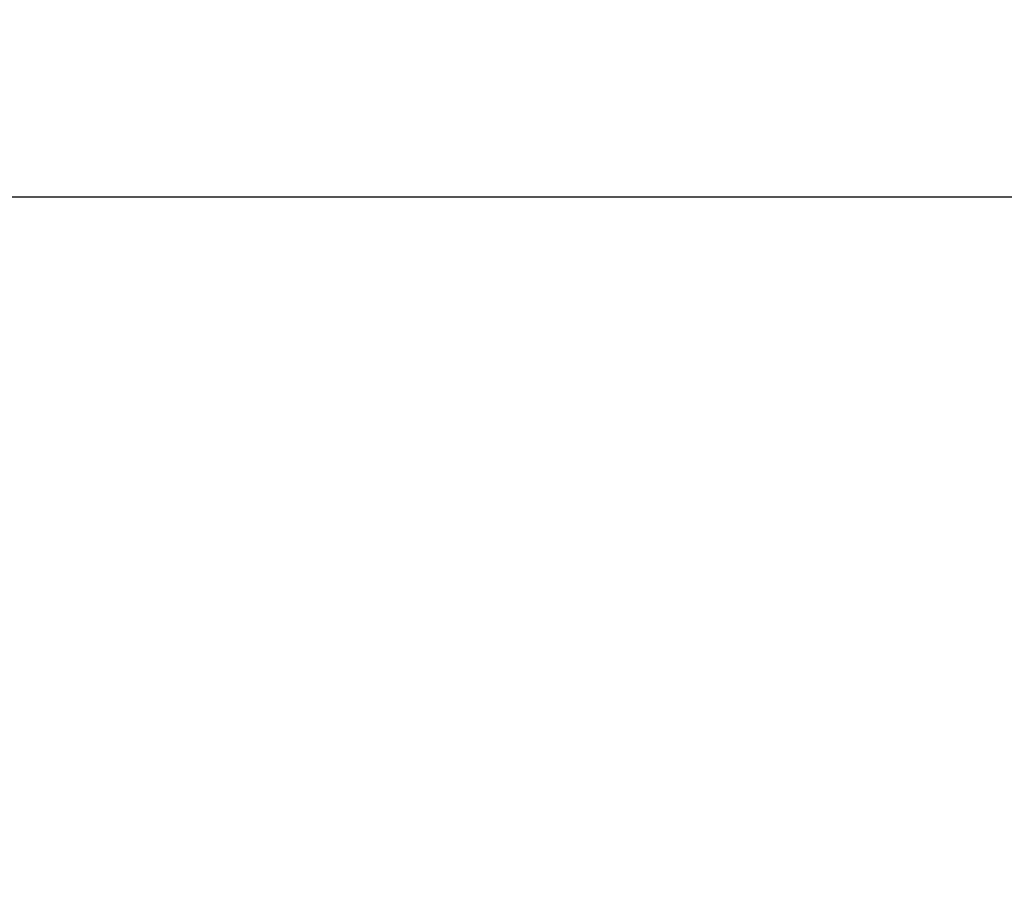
# Model space of a CAD drawing. Header units: millimetres. Extents: x -8 to 420, y 0 to 297.
# Tile 34 of 77: x 152 to 172, y 220 to 237. Entities that reach past the tile are written whole.
import ezdxf

# ---------------------------------------------------------------- set-up
doc = ezdxf.new("R2010")
doc.units = ezdxf.units.MM
doc.layers.add('10', color=7, linetype='Continuous')
doc.styles.add('SLDTEXTSTYLE2', font='TXT', dxfattribs={"width": 0.7})
doc.dimstyles.new('SLDDIMSTYLE3', dxfattribs={"dimtxt": 2.645833, "dimasz": 2.5, "dimexe": 0, "dimexo": 0.0625, "dimgap": 0.661458, "dimtad": 2, "dimdec": 0, "dimlfac": 2, "dimrnd": 1e-09, "dimzin": 12, "dimdsep": 46, "dimtxsty": 'SLDTEXTSTYLE2', "dimblk1": 'NONE', "dimblk2": 'NONE', "dimsah": 1, "dimcen": 0.09, "dimadec": 0, "dimazin": 3, "dimtfac": 1, "dimtofl": 0, "dimtmove": 0, "dimatfit": 3, "dimldrblk": 'NONE', "dimfxl": 1, "dimfrac": 2, "dimtolj": 1, "dimtzin": 12, "dimarcsym": 0})

# ---------------------------------------------------------------- blocks, each defined once
blk = doc.blocks.new('_D_4')
at = {"layer": '10'}
for p, q in [((104.807, 176.467), (104.807, 235.725)), ((187.307, 223.131), (187.307, 235.725)), ((187.307, 233.725), (104.807, 233.725))]:
    blk.add_line(p, q, dxfattribs=at)
for points in [[(104.807, 233.725), (107.307, 233.425), (107.307, 234.025)], [(187.307, 233.725), (184.807, 234.025), (184.807, 233.425)]]:
    blk.add_solid(points, dxfattribs=at)
at = {"layer": '10', "insert": (145.043, 237.135), "char_height": 2.6458, "attachment_point": 1, "style": 'SLDTEXTSTYLE2'}
blk.add_mtext('165', dxfattribs=at)
blk = doc.blocks.new('_NONE')

msp = doc.modelspace()

# ---------------------------------------------------------------- dimensions: what is measured, and where the dimension line sits
at = {"layer": '10'}
dim = msp.add_linear_dim(base=(187.3073, 233.7247), p1=(104.8073, 176.4669), p2=(187.3073, 223.131), dimstyle='SLDDIMSTYLE3', dxfattribs=at)
dim.commit()
dim.dimension.update_dxf_attribs({"geometry": '_D_4', "text_midpoint": (146.8947, 233.7247), "dimtype": 160})

doc.saveas('drawing.dxf')
